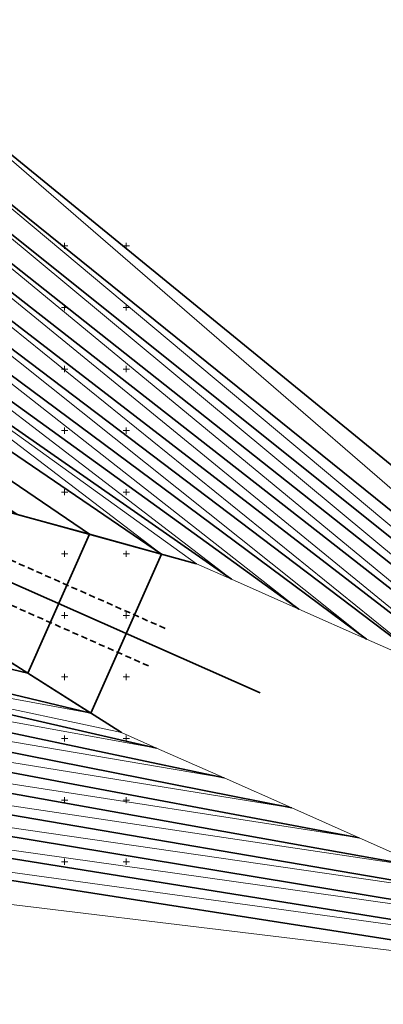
# Model space of a CAD drawing. Header units: metres. Extents: x -1013 to 1491576, y -5789570 to 1032.
# Tile 61 of 62: x 262 to 557, y -451 to 348. Entities that reach past the tile are written whole.
import ezdxf
from ezdxf.xclip import XClip

# ---------------------------------------------------------------- set-up
doc = ezdxf.new("R2010")
doc.units = ezdxf.units.M
doc.header["$MEASUREMENT"] = 0
doc.header["$XCLIPFRAME"] = 0
doc.linetypes.add('Przerywana długa', pattern=[7.8, 5, -2.8])
doc.layers.add('700-L Mapa 1_1000 dwg', color=7, linetype='Continuous')
for name, color, linetype, lineweight in [('703-L Płaszczyzny podejścia 2D3', 152, 'Continuous', 30), ('703-L Płaszczyzny podejścia 2D38', 171, 'Continuous', 35), ('704-L Płaszczyzny podejścia 3D38', 171, 'Continuous', 35), ('704-L Płaszczyzny podejścia 3D93', 254, 'Continuous', 13), ('ex_02_DXF_MZ_5_Podzial_sekcyjny_krzyze7', 9, 'Continuous', 18)]:
    doc.layers.add(name, color=color, linetype=linetype, lineweight=lineweight)

# ---------------------------------------------------------------- blocks, each defined once
blk = doc.blocks.new('Rysunek_1_5', base_point=(-7447251.91, -5789835.33))
at = {"layer": 'ex_02_DXF_MZ_5_Podzial_sekcyjny_krzyze7', "color": 9, "linetype": 'Continuous', "lineweight": 18}
for p, q in [((295.59, 164.67), (300.59, 164.67)), ((298.09, 162.17), (298.09, 167.17)), ((345.59, 164.67), (350.59, 164.67)), ((348.09, 162.17), (348.09, 167.17)), ((295.59, 114.67), (300.59, 114.67)), ((298.09, 112.17), (298.09, 117.17)), ((345.59, 114.67), (350.59, 114.67)), ((348.09, 112.17), (348.09, 117.17)), ((295.59, 64.67), (300.59, 64.67)), ((298.09, 62.17), (298.09, 67.17)), ((345.59, 64.67), (350.59, 64.67)), ((348.09, 62.17), (348.09, 67.17)), ((298.09, 12.17), (298.09, 17.17)), ((348.09, 12.17), (348.09, 17.17)), ((295.59, 14.67), (300.59, 14.67)), ((345.59, 14.67), (350.59, 14.67)), ((295.59, -35.33), (300.59, -35.33)), ((298.09, -37.83), (298.09, -32.83)), ((345.59, -35.33), (350.59, -35.33)), ((348.09, -37.83), (348.09, -32.83)), ((295.59, -85.33), (300.59, -85.33)), ((298.09, -87.83), (298.09, -82.83)), ((345.59, -85.33), (350.59, -85.33)), ((348.09, -87.83), (348.09, -82.83)), ((295.59, -135.33), (300.59, -135.33)), ((298.09, -137.83), (298.09, -132.83)), ((345.59, -135.33), (350.59, -135.33)), ((348.09, -137.83), (348.09, -132.83)), ((298.09, -187.83), (298.09, -182.83)), ((348.09, -187.83), (348.09, -182.83)), ((295.59, -185.33), (300.59, -185.33)), ((345.59, -185.33), (350.59, -185.33)), ((295.59, -235.33), (300.59, -235.33)), ((298.09, -237.83), (298.09, -232.83)), ((345.59, -235.33), (350.59, -235.33)), ((348.09, -237.83), (348.09, -232.83)), ((295.59, -285.33), (300.59, -285.33)), ((298.09, -287.83), (298.09, -282.83)), ((345.59, -285.33), (350.59, -285.33)), ((348.09, -287.83), (348.09, -282.83)), ((295.59, -335.33), (300.59, -335.33)), ((298.09, -337.83), (298.09, -332.83)), ((345.59, -335.33), (350.59, -335.33)), ((348.09, -337.83), (348.09, -332.83))]:
    blk.add_line(p, q, dxfattribs=at)

msp = doc.modelspace()

# ---------------------------------------------------------------- linework, layer by layer
at = {"layer": '703-L Płaszczyzny podejścia 2D3', "color": 152, "linetype": 'Continuous', "lineweight": 30}
msp.add_circle((8.23, 10.36), 1021.66, dxfattribs=at)
at = {"layer": '703-L Płaszczyzny podejścia 2D38', "color": 171, "linetype": 'Continuous', "lineweight": 35}
for p, q in [((963.55, -340.91), (160.69, 315.63)), ((147.19, 285.15), (872.12, -300.4)), ((817.27, -276.09), (139.09, 266.87)), ((130.98, 248.58), (762.41, -251.78)), ((707.56, -227.47), (122.88, 230.29)), ((114.78, 212.01), (652.7, -203.17)), ((597.84, -178.86), (106.68, 193.72)), ((542.99, -154.55), (98.57, 175.44)), ((90.47, 157.15), (488.13, -130.24)), ((82.37, 138.87), (433.28, -105.93)), ((25.65, 10.87), (404.94, -93.38)), ((12.16, -19.57), (344.17, -230.51)), ((149.17, -62.07), (456.65, -198.33)), ((-44.56, -147.57), (372.51, -243.07)), ((-52.66, -165.85), (427.36, -267.38)), ((482.22, -291.69), (-60.76, -184.14)), ((537.08, -316), (-68.87, -202.42)), ((-76.97, -220.71), (591.93, -340.3)), ((646.79, -364.61), (-85.07, -238.99)), ((-93.17, -257.28), (701.64, -388.92)), ((756.5, -413.23), (-101.28, -275.57)), ((-109.38, -293.85), (811.35, -437.54))]:
    msp.add_line(p, q, dxfattribs=at)
at = {"layer": '703-L Płaszczyzny podejścia 2D38', "color": 171, "linetype": 'Przerywana długa', "lineweight": 35}
for p, q in [((25.65, 10.87), (381.3, -146.72)), ((12.16, -19.57), (367.81, -177.17))]:
    msp.add_line(p, q, dxfattribs=at)
at = {"layer": '704-L Płaszczyzny podejścia 3D38', "color": 171, "linetype": 'Continuous', "lineweight": 35, "flags": 128}
for points in [[(74.26, 120.58), (376.66, -85.6)], [(66.16, 102.3), (318.16, -69.52)], [(376.66, -85.6), (318.16, -69.52), (66.16, 102.3)], [(318.16, -69.52), (259.66, -53.45), (58.06, 84.01)], [(259.66, -53.45), (318.16, -69.52)], [(318.16, -69.52), (268.21, -182.25)], [(268.21, -182.25), (318.16, -69.52)], [(318.16, -69.52), (376.66, -85.6)], [(376.66, -85.6), (319.42, -214.79)], [(-20.25, -92.71), (217, -149.72), (268.21, -182.25)], [(268.21, -182.25), (-28.35, -111)], [(-28.35, -111), (268.21, -182.25), (319.42, -214.79)], [(319.42, -214.79), (-36.46, -129.28)], [(268.21, -182.25), (217, -149.72)], [(319.42, -214.79), (268.21, -182.25)]]:
    msp.add_lwpolyline(points, dxfattribs=at)
at = {"layer": '704-L Płaszczyzny podejścia 3D93', "color": 254, "linetype": 'Continuous', "lineweight": 13, "flags": 128}
for points in [[(160.69, 315.63), (963.55, -340.91)], [(963.55, -340.91), (872.12, -300.4), (160.69, 315.63)], [(160.69, 315.63), (872.12, -300.4)], [(147.19, 285.15), (872.12, -300.4)], [(872.12, -300.4), (817.27, -276.09), (147.19, 285.15)], [(147.19, 285.15), (817.27, -276.09)], [(872.12, -300.4), (147.19, 285.15)], [(139.09, 266.87), (817.27, -276.09)], [(817.27, -276.09), (762.41, -251.78), (139.09, 266.87)], [(139.09, 266.87), (762.41, -251.78)], [(817.27, -276.09), (139.09, 266.87)], [(130.98, 248.58), (762.41, -251.78)], [(762.41, -251.78), (707.56, -227.47), (130.98, 248.58)], [(130.98, 248.58), (707.56, -227.47)], [(762.41, -251.78), (130.98, 248.58)], [(122.88, 230.29), (707.56, -227.47)], [(707.56, -227.47), (652.7, -203.17), (122.88, 230.29)], [(122.88, 230.29), (652.7, -203.17)], [(707.56, -227.47), (122.88, 230.29)], [(114.78, 212.01), (652.7, -203.17)], [(652.7, -203.17), (597.84, -178.86), (114.78, 212.01)], [(114.78, 212.01), (597.84, -178.86)], [(652.7, -203.17), (114.78, 212.01)], [(106.68, 193.72), (597.84, -178.86)], [(597.84, -178.86), (542.99, -154.55), (106.68, 193.72)], [(106.68, 193.72), (542.99, -154.55)], [(597.84, -178.86), (106.68, 193.72)], [(98.57, 175.44), (542.99, -154.55)], [(542.99, -154.55), (488.13, -130.24), (98.57, 175.44)], [(98.57, 175.44), (488.13, -130.24)], [(542.99, -154.55), (98.57, 175.44)], [(90.47, 157.15), (488.13, -130.24)], [(488.13, -130.24), (433.28, -105.93), (90.47, 157.15)], [(90.47, 157.15), (433.28, -105.93)], [(488.13, -130.24), (90.47, 157.15)], [(82.37, 138.87), (433.28, -105.93)], [(433.28, -105.93), (404.94, -93.38), (82.37, 138.87)], [(82.37, 138.87), (404.94, -93.38)], [(404.94, -93.38), (376.66, -85.6), (82.37, 138.87)], [(82.37, 138.87), (376.66, -85.6)], [(433.28, -105.93), (82.37, 138.87)], [(376.66, -85.6), (74.26, 120.58)], [(-36.46, -129.28), (319.42, -214.79)], [(-44.56, -147.57), (344.17, -230.51), (372.51, -243.07)], [(372.51, -243.07), (-44.56, -147.57)], [(-44.56, -147.57), (319.42, -214.79), (344.17, -230.51)], [(344.17, -230.51), (-44.56, -147.57)], [(319.42, -214.79), (-44.56, -147.57)], [(-44.56, -147.57), (372.51, -243.07)], [(-52.66, -165.85), (372.51, -243.07), (427.36, -267.38)], [(427.36, -267.38), (-52.66, -165.85)], [(372.51, -243.07), (-52.66, -165.85)], [(-52.66, -165.85), (427.36, -267.38)], [(-60.76, -184.14), (427.36, -267.38), (482.22, -291.69)], [(482.22, -291.69), (-60.76, -184.14)], [(427.36, -267.38), (-60.76, -184.14)], [(-60.76, -184.14), (482.22, -291.69)], [(-68.87, -202.42), (482.22, -291.69), (537.08, -316)], [(537.08, -316), (-68.87, -202.42)], [(482.22, -291.69), (-68.87, -202.42)], [(-68.87, -202.42), (537.08, -316)], [(-76.97, -220.71), (537.08, -316), (591.93, -340.3)], [(591.93, -340.3), (-76.97, -220.71)], [(537.08, -316), (-76.97, -220.71)], [(-76.97, -220.71), (591.93, -340.3)], [(-85.07, -238.99), (591.93, -340.3), (646.79, -364.61)], [(646.79, -364.61), (-85.07, -238.99)], [(591.93, -340.3), (-85.07, -238.99)], [(-85.07, -238.99), (646.79, -364.61)], [(-93.17, -257.28), (646.79, -364.61), (701.64, -388.92)], [(701.64, -388.92), (-93.17, -257.28)], [(646.79, -364.61), (-93.17, -257.28)], [(-93.17, -257.28), (701.64, -388.92)], [(-101.28, -275.57), (701.64, -388.92), (756.5, -413.23)], [(756.5, -413.23), (-101.28, -275.57)], [(701.64, -388.92), (-101.28, -275.57)], [(-101.28, -275.57), (756.5, -413.23)], [(-109.38, -293.85), (756.5, -413.23), (811.35, -437.54)], [(811.35, -437.54), (-109.38, -293.85)], [(756.5, -413.23), (-109.38, -293.85)], [(-109.38, -293.85), (811.35, -437.54)], [(811.35, -437.54), (-122.88, -324.33)]]:
    msp.add_lwpolyline(points, dxfattribs=at)

# ---------------------------------------------------------------- block references
at = {"layer": '700-L Mapa 1_1000 dwg', "color": 52, "linetype": 'Continuous', "lineweight": 25}
ref = msp.add_blockref('Rysunek_1_5', (-7447251.91, -5789835.33), dxfattribs=at)
XClip(ref).set_block_clipping_path([(-454.4097296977, -337.82710067), (350.5902703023, 167.17289933)])

doc.saveas('drawing.dxf')
